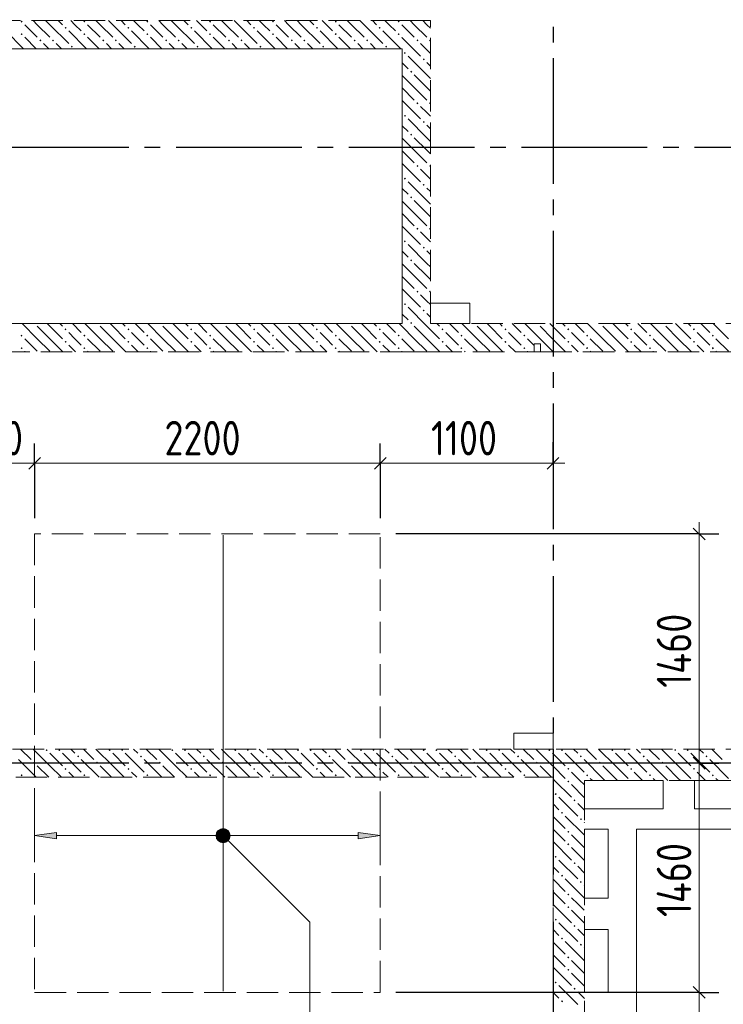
# Model space of a CAD drawing. Header units: millimetres. Extents: x 0 to 43617, y 0 to 59400.
# Tile 36 of 41: x 18429 to 22908, y 40794 to 47065. Entities that reach past the tile are written whole.
import ezdxf

# ---------------------------------------------------------------- set-up
doc = ezdxf.new("R2010")
doc.units = ezdxf.units.MM
doc.linetypes.add('______2', pattern=[270, 200, -70])
doc.linetypes.add('______5', pattern=[1100, 800, -100, 100, -100])
for name, color, linetype, lineweight in [('Standard', 7, 'Continuous', 25), ('ДОП Верх по Х', 7, 'Continuous', 25), ('Оси', 40, '______5', 18), ('Позиционная метка номер позиции', 7, 'Continuous', 13), ('Примечания', 7, 'Continuous', 25)]:
    doc.layers.add(name, color=color, linetype=linetype, lineweight=lineweight)
doc.layers.add('ЖБ Перекрытие верхний уровень', color=7, linetype='Continuous', lineweight=25, true_color=0xe0e0ff)
doc.layers.add('ЖБ Стена верхний уровень', color=7, linetype='Continuous', lineweight=25, true_color=0x006e00)
doc.styles.add('GOST 2.304-81', font='txt')

msp = doc.modelspace()

# ---------------------------------------------------------------- hatches: boundary and pattern name
at = {"layer": 'ДОП Верх по Х', "linetype": 'Continuous', "lineweight": 13, "transparency": 33554687}
for points in [[(19691.7, 41887), (19705.2, 41836), (19705.2, 41900.5)], [(19705.2, 41900.5), (19724, 41830.7), (19724, 41905.7)], [(19705.2, 41900.5), (19705.2, 41836), (19724, 41830.7)], [(19724, 41905.7), (19724, 41830.7), (19742.7, 41836)], [(19724, 41905.7), (19742.7, 41836), (19742.7, 41900.5)], [(19742.7, 41900.5), (19742.7, 41836), (19756.2, 41849.5)], [(19742.7, 41900.5), (19756.2, 41849.5), (19756.2, 41887)], [(19691.7, 41849.5), (19691.7, 41887), (19686.5, 41868.2)], [(19691.7, 41887), (19691.7, 41849.5), (19705.2, 41836)], [(19756.2, 41887), (19756.2, 41849.5), (19761.5, 41868.2)], [(20584, 41848.2), (20724, 41868.2), (20584, 41888.2)]]:
    msp.add_hatch(color=7, dxfattribs=at).paths.add_polyline_path(points)
msp.add_hatch(color=7, dxfattribs=at).paths.add_polyline_path([(18664, 41848.2), (18524, 41868.2), (18664, 41888.2)], flags=16)
at = {"layer": 'ЖБ Стена верхний уровень', "linetype": 'Continuous', "lineweight": 18, "transparency": 33554687}
for points in [[(18434.5, 47053.1), (18440.9, 47059.6), (18447.4, 47053.1), (18440.9, 47046.6)], [(18834.5, 47053.1), (18840.9, 47059.6), (18847.4, 47053.1), (18840.9, 47046.6)], [(19234.5, 47053.1), (19240.9, 47059.6), (19247.4, 47053.1), (19240.9, 47046.6)], [(19634.5, 47053.1), (19640.9, 47059.6), (19647.4, 47053.1), (19640.9, 47046.6)], [(20034.5, 47053.1), (20040.9, 47059.6), (20047.4, 47053.1), (20040.9, 47046.6)], [(20434.5, 47053.1), (20440.9, 47059.6), (20447.4, 47053.1), (20440.9, 47046.6)], [(20834.5, 47053.1), (20840.9, 47059.6), (20847.4, 47053.1), (20840.9, 47046.6)], [(18434.5, 46973.1), (18440.9, 46979.6), (18447.4, 46973.1), (18440.9, 46966.6)], [(18714.5, 47013.1), (18721, 47019.6), (18727.4, 47013.1), (18721, 47006.6)], [(18834.5, 46973.1), (18840.9, 46979.6), (18847.4, 46973.1), (18840.9, 46966.6)], [(19114.5, 47013.1), (19121, 47019.6), (19127.4, 47013.1), (19121, 47006.6)], [(19234.5, 46973.1), (19240.9, 46979.6), (19247.4, 46973.1), (19240.9, 46966.6)], [(19514.5, 47013.1), (19521, 47019.6), (19527.4, 47013.1), (19521, 47006.6)], [(19634.5, 46973.1), (19640.9, 46979.6), (19647.4, 46973.1), (19640.9, 46966.6)], [(19914.5, 47013.1), (19921, 47019.6), (19927.4, 47013.1), (19921, 47006.6)], [(20034.5, 46973.1), (20040.9, 46979.6), (20047.4, 46973.1), (20040.9, 46966.6)], [(20314.5, 47013.1), (20321, 47019.6), (20327.4, 47013.1), (20321, 47006.6)], [(20434.5, 46973.1), (20440.9, 46979.6), (20447.4, 46973.1), (20440.9, 46966.6)], [(20714.5, 47013.1), (20721, 47019.6), (20727.4, 47013.1), (20721, 47006.6)], [(20834.5, 46973.1), (20840.9, 46979.6), (20847.4, 46973.1), (20840.9, 46966.6)], [(18554.4, 46933.1), (18560.9, 46939.6), (18567.4, 46933.1), (18560.9, 46926.6)], [(18634.5, 46933.1), (18640.9, 46939.6), (18647.4, 46933.1), (18640.9, 46926.6)], [(18954.4, 46933.1), (18960.9, 46939.6), (18967.4, 46933.1), (18960.9, 46926.6)], [(19034.5, 46933.1), (19040.9, 46939.6), (19047.4, 46933.1), (19040.9, 46926.6)], [(19354.4, 46933.1), (19360.9, 46939.6), (19367.4, 46933.1), (19360.9, 46926.6)], [(19434.5, 46933.1), (19440.9, 46939.6), (19447.4, 46933.1), (19440.9, 46926.6)], [(19754.4, 46933.1), (19760.9, 46939.6), (19767.4, 46933.1), (19760.9, 46926.6)], [(19834.5, 46933.1), (19840.9, 46939.6), (19847.4, 46933.1), (19840.9, 46926.6)], [(20154.4, 46933.1), (20160.9, 46939.6), (20167.4, 46933.1), (20160.9, 46926.6)], [(20234.5, 46933.1), (20240.9, 46939.6), (20247.4, 46933.1), (20240.9, 46926.6)], [(20554.4, 46933.1), (20560.9, 46939.6), (20567.4, 46933.1), (20560.9, 46926.6)], [(20634.5, 46933.1), (20640.9, 46939.6), (20647.4, 46933.1), (20640.9, 46926.6)], [(20954.4, 46933.1), (20960.9, 46939.6), (20967.4, 46933.1), (20960.9, 46926.6)], [(21034.5, 46933.1), (21040.9, 46939.6), (21044, 46936.6), (21044, 46929.7), (21040.9, 46926.6)], [(18754.4, 46893.1), (18760.9, 46899.6), (18767.4, 46893.1), (18760.9, 46886.6)], [(19154.4, 46893.1), (19160.9, 46899.6), (19167.4, 46893.1), (19160.9, 46886.6)], [(19554.4, 46893.1), (19560.9, 46899.6), (19567.4, 46893.1), (19560.9, 46886.6)], [(19954.4, 46893.1), (19960.9, 46899.6), (19967.4, 46893.1), (19960.9, 46886.6)], [(20354.4, 46893.1), (20360.9, 46899.6), (20367.4, 46893.1), (20360.9, 46886.6)], [(20754.4, 46893.1), (20760.9, 46899.6), (20767.4, 46893.1), (20760.9, 46886.6)], [(20874.5, 46853.1), (20881, 46859.6), (20887.5, 46853.1), (20881, 46846.6)], [(20994.5, 46813.1), (21001, 46819.6), (21007.5, 46813.1), (21001, 46806.6)], [(20914.5, 46733.1), (20921, 46739.6), (20927.4, 46733.1), (20921, 46726.6)], [(20954.4, 46533.1), (20960.9, 46539.6), (20967.4, 46533.1), (20960.9, 46526.6)], [(21034.5, 46533.1), (21040.9, 46539.6), (21044, 46536.6), (21044, 46529.7), (21040.9, 46526.6)], [(20874.5, 46453.1), (20881, 46459.6), (20887.5, 46453.1), (20881, 46446.6)], [(20994.5, 46413.1), (21001, 46419.6), (21007.5, 46413.1), (21001, 46406.6)], [(20914.5, 46333.1), (20921, 46339.6), (20927.4, 46333.1), (20921, 46326.6)], [(20954.4, 46133.1), (20960.9, 46139.6), (20967.4, 46133.1), (20960.9, 46126.6)], [(21034.5, 46133.1), (21040.9, 46139.6), (21044, 46136.6), (21044, 46129.7), (21040.9, 46126.6)], [(20874.5, 46053.1), (20881, 46059.6), (20887.5, 46053.1), (20881, 46046.6)], [(20994.5, 46013.1), (21001, 46019.6), (21007.5, 46013.1), (21001, 46006.6)], [(20914.5, 45933.1), (20921, 45939.6), (20927.4, 45933.1), (20921, 45926.6)], [(20954.4, 45733.1), (20960.9, 45739.6), (20967.4, 45733.1), (20960.9, 45726.6)], [(21034.5, 45733.1), (21040.9, 45739.6), (21044, 45736.6), (21044, 45729.7), (21040.9, 45726.6)], [(20874.5, 45653.1), (20881, 45659.6), (20887.5, 45653.1), (20881, 45646.6)], [(20994.5, 45613.1), (21001, 45619.6), (21007.5, 45613.1), (21001, 45606.6)], [(20914.5, 45533.1), (20921, 45539.6), (20927.4, 45533.1), (20921, 45526.6)], [(20954.4, 45333.1), (20960.9, 45339.6), (20967.4, 45333.1), (20960.9, 45326.6)], [(21034.5, 45333.1), (21040.9, 45339.6), (21044, 45336.6), (21044, 45329.7), (21040.9, 45326.6)], [(20874.5, 45253.1), (20881, 45259.6), (20887.5, 45253.1), (20881, 45246.6)], [(20994.5, 45213.1), (21001, 45219.6), (21007.5, 45213.1), (21001, 45206.6)], [(18524.3, 45130), (18521, 45126.6), (18517.6, 45130)], [(18714.5, 45093.1), (18721, 45099.6), (18727.4, 45093.1), (18721, 45086.6)], [(18924.3, 45130), (18921, 45126.6), (18917.6, 45130)], [(19114.5, 45093.1), (19121, 45099.6), (19127.4, 45093.1), (19121, 45086.6)], [(19324.3, 45130), (19321, 45126.6), (19317.6, 45130)], [(19514.5, 45093.1), (19521, 45099.6), (19527.4, 45093.1), (19521, 45086.6)], [(19724.3, 45130), (19721, 45126.6), (19717.6, 45130)], [(19914.5, 45093.1), (19921, 45099.6), (19927.4, 45093.1), (19921, 45086.6)], [(20124.3, 45130), (20121, 45126.6), (20117.6, 45130)], [(20314.5, 45093.1), (20321, 45099.6), (20327.4, 45093.1), (20321, 45086.6)], [(20524.3, 45130), (20521, 45126.6), (20517.6, 45130)], [(20714.5, 45093.1), (20721, 45099.6), (20727.4, 45093.1), (20721, 45086.6)], [(20914.5, 45133.1), (20921, 45139.6), (20927.4, 45133.1), (20921, 45126.6)], [(21114.5, 45093.1), (21121, 45099.6), (21127.4, 45093.1), (21121, 45086.6)], [(21324.3, 45130), (21321, 45126.6), (21317.6, 45130)], [(21514.5, 45093.1), (21521, 45099.6), (21527.4, 45093.1), (21521, 45086.6)], [(21724.3, 45130), (21721, 45126.6), (21717.6, 45130)], [(21914.5, 45093.1), (21921, 45099.6), (21927.4, 45093.1), (21921, 45086.6)], [(22124.3, 45130), (22121, 45126.6), (22117.6, 45130)], [(22314.5, 45093.1), (22321, 45099.6), (22327.4, 45093.1), (22321, 45086.6)], [(22524.3, 45130), (22521, 45126.6), (22517.6, 45130)], [(22714.5, 45093.1), (22721, 45099.6), (22727.4, 45093.1), (22721, 45086.6)], [(18434.5, 45053.1), (18440.9, 45059.6), (18447.4, 45053.1), (18440.9, 45046.6)], [(18834.5, 45053.1), (18840.9, 45059.6), (18847.4, 45053.1), (18840.9, 45046.6)], [(19234.5, 45053.1), (19240.9, 45059.6), (19247.4, 45053.1), (19240.9, 45046.6)], [(19634.5, 45053.1), (19640.9, 45059.6), (19647.4, 45053.1), (19640.9, 45046.6)], [(20034.5, 45053.1), (20040.9, 45059.6), (20047.4, 45053.1), (20040.9, 45046.6)], [(20434.5, 45053.1), (20440.9, 45059.6), (20447.4, 45053.1), (20440.9, 45046.6)], [(20834.5, 45053.1), (20840.9, 45059.6), (20847.4, 45053.1), (20840.9, 45046.6)], [(21234.5, 45053.1), (21240.9, 45059.6), (21247.4, 45053.1), (21240.9, 45046.6)], [(21634.5, 45053.1), (21640.9, 45059.6), (21647.4, 45053.1), (21640.9, 45046.6)], [(22034.5, 45053.1), (22040.9, 45059.6), (22047.4, 45053.1), (22040.9, 45046.6)], [(22434.5, 45053.1), (22440.9, 45059.6), (22447.4, 45053.1), (22440.9, 45046.6)], [(22834.5, 45053.1), (22840.9, 45059.6), (22847.4, 45053.1), (22840.9, 45046.6)], [(18434.5, 44973.1), (18440.9, 44979.6), (18447.4, 44973.1), (18440.9, 44966.6)], [(18714.5, 45013.1), (18721, 45019.6), (18727.4, 45013.1), (18721, 45006.6)], [(18834.5, 44973.1), (18840.9, 44979.6), (18847.4, 44973.1), (18840.9, 44966.6)], [(19114.5, 45013.1), (19121, 45019.6), (19127.4, 45013.1), (19121, 45006.6)], [(19234.5, 44973.1), (19240.9, 44979.6), (19247.4, 44973.1), (19240.9, 44966.6)], [(19514.5, 45013.1), (19521, 45019.6), (19527.4, 45013.1), (19521, 45006.6)], [(19634.5, 44973.1), (19640.9, 44979.6), (19647.4, 44973.1), (19640.9, 44966.6)], [(19914.5, 45013.1), (19921, 45019.6), (19927.4, 45013.1), (19921, 45006.6)], [(20034.5, 44973.1), (20040.9, 44979.6), (20047.4, 44973.1), (20040.9, 44966.6)], [(20314.5, 45013.1), (20321, 45019.6), (20327.4, 45013.1), (20321, 45006.6)], [(20434.5, 44973.1), (20440.9, 44979.6), (20447.4, 44973.1), (20440.9, 44966.6)], [(20714.5, 45013.1), (20721, 45019.6), (20727.4, 45013.1), (20721, 45006.6)], [(20834.5, 44973.1), (20840.9, 44979.6), (20847.4, 44973.1), (20840.9, 44966.6)], [(21114.5, 45013.1), (21121, 45019.6), (21127.4, 45013.1), (21121, 45006.6)], [(21234.5, 44973.1), (21240.9, 44979.6), (21247.4, 44973.1), (21240.9, 44966.6)], [(21514.5, 45013.1), (21521, 45019.6), (21527.4, 45013.1), (21521, 45006.6)], [(21634.5, 44973.1), (21640.9, 44979.6), (21647.4, 44973.1), (21640.9, 44966.6)], [(21914.5, 45013.1), (21921, 45019.6), (21927.4, 45013.1), (21921, 45006.6)], [(22034.5, 44973.1), (22040.9, 44979.6), (22047.4, 44973.1), (22040.9, 44966.6)], [(22314.5, 45013.1), (22321, 45019.6), (22327.4, 45013.1), (22321, 45006.6)], [(22434.5, 44973.1), (22440.9, 44979.6), (22447.4, 44973.1), (22440.9, 44966.6)], [(22714.5, 45013.1), (22721, 45019.6), (22727.4, 45013.1), (22721, 45006.6)], [(22834.5, 44973.1), (22840.9, 44979.6), (22847.4, 44973.1), (22840.9, 44966.6)], [(18594.5, 42413.1), (18601, 42419.6), (18607.5, 42413.1), (18601, 42406.6)], [(18674.5, 42413.1), (18681, 42419.6), (18687.5, 42413.1), (18681, 42406.6)], [(18994.5, 42413.1), (19001, 42419.6), (19007.5, 42413.1), (19001, 42406.6)], [(19074.5, 42413.1), (19081, 42419.6), (19087.5, 42413.1), (19081, 42406.6)], [(19394.5, 42413.1), (19401, 42419.6), (19407.5, 42413.1), (19401, 42406.6)], [(19474.5, 42413.1), (19481, 42419.6), (19487.5, 42413.1), (19481, 42406.6)], [(19794.5, 42413.1), (19801, 42419.6), (19807.5, 42413.1), (19801, 42406.6)], [(19874.5, 42413.1), (19881, 42419.6), (19887.5, 42413.1), (19881, 42406.6)], [(20194.5, 42413.1), (20201, 42419.6), (20207.5, 42413.1), (20201, 42406.6)], [(20274.5, 42413.1), (20281, 42419.6), (20287.5, 42413.1), (20281, 42406.6)], [(20594.5, 42413.1), (20601, 42419.6), (20607.5, 42413.1), (20601, 42406.6)], [(20674.5, 42413.1), (20681, 42419.6), (20687.5, 42413.1), (20681, 42406.6)], [(20994.5, 42413.1), (21001, 42419.6), (21007.5, 42413.1), (21001, 42406.6)], [(21074.5, 42413.1), (21081, 42419.6), (21087.5, 42413.1), (21081, 42406.6)], [(21394.5, 42413.1), (21401, 42419.6), (21407.5, 42413.1), (21401, 42406.6)], [(21474.5, 42413.1), (21481, 42419.6), (21487.5, 42413.1), (21481, 42406.6)], [(21794.5, 42413.1), (21801, 42419.6), (21807.5, 42413.1), (21801, 42406.6)], [(21874.5, 42413.1), (21881, 42419.6), (21887.5, 42413.1), (21881, 42406.6)], [(22194.5, 42413.1), (22201, 42419.6), (22207.5, 42413.1), (22201, 42406.6)], [(22274.5, 42413.1), (22281, 42419.6), (22287.5, 42413.1), (22281, 42406.6)], [(22594.5, 42413.1), (22601, 42419.6), (22607.5, 42413.1), (22601, 42406.6)], [(22674.5, 42413.1), (22681, 42419.6), (22687.5, 42413.1), (22681, 42406.6)], [(18514.5, 42333.1), (18521, 42339.6), (18527.5, 42333.1), (18521, 42326.6)], [(18794.5, 42373.1), (18801, 42379.6), (18807.5, 42373.1), (18801, 42366.6)], [(18914.5, 42333.1), (18921, 42339.6), (18927.4, 42333.1), (18921, 42326.6)], [(19194.5, 42373.1), (19201, 42379.6), (19207.5, 42373.1), (19201, 42366.6)], [(19314.5, 42333.1), (19321, 42339.6), (19327.4, 42333.1), (19321, 42326.6)], [(19594.5, 42373.1), (19601, 42379.6), (19607.5, 42373.1), (19601, 42366.6)], [(19714.5, 42333.1), (19721, 42339.6), (19727.4, 42333.1), (19721, 42326.6)], [(19994.5, 42373.1), (20001, 42379.6), (20007.5, 42373.1), (20001, 42366.6)], [(20114.5, 42333.1), (20121, 42339.6), (20127.4, 42333.1), (20121, 42326.6)], [(20394.5, 42373.1), (20401, 42379.6), (20407.5, 42373.1), (20401, 42366.6)], [(20514.5, 42333.1), (20521, 42339.6), (20527.4, 42333.1), (20521, 42326.6)], [(20794.5, 42373.1), (20801, 42379.6), (20807.5, 42373.1), (20801, 42366.6)], [(20914.5, 42333.1), (20921, 42339.6), (20927.4, 42333.1), (20921, 42326.6)], [(21194.5, 42373.1), (21201, 42379.6), (21207.5, 42373.1), (21201, 42366.6)], [(21314.5, 42333.1), (21321, 42339.6), (21327.4, 42333.1), (21321, 42326.6)], [(21594.5, 42373.1), (21601, 42379.6), (21607.5, 42373.1), (21601, 42366.6)], [(21714.5, 42333.1), (21721, 42339.6), (21727.4, 42333.1), (21721, 42326.6)], [(21994.5, 42373.1), (22001, 42379.6), (22007.5, 42373.1), (22001, 42366.6)], [(22114.5, 42333.1), (22121, 42339.6), (22127.4, 42333.1), (22121, 42326.6)], [(22394.5, 42373.1), (22401, 42379.6), (22407.5, 42373.1), (22401, 42366.6)], [(22514.5, 42333.1), (22521, 42339.6), (22527.4, 42333.1), (22521, 42326.6)], [(22794.5, 42373.1), (22801, 42379.6), (22807.5, 42373.1), (22801, 42366.6)], [(18714.5, 42293.1), (18721, 42299.6), (18727.4, 42293.1), (18721, 42286.6)], [(19114.5, 42293.1), (19121, 42299.6), (19127.4, 42293.1), (19121, 42286.6)], [(19514.5, 42293.1), (19521, 42299.6), (19527.4, 42293.1), (19521, 42286.6)], [(19914.5, 42293.1), (19921, 42299.6), (19927.4, 42293.1), (19921, 42286.6)], [(20314.5, 42293.1), (20321, 42299.6), (20327.4, 42293.1), (20321, 42286.6)], [(20714.5, 42293.1), (20721, 42299.6), (20727.4, 42293.1), (20721, 42286.6)], [(21114.5, 42293.1), (21121, 42299.6), (21127.4, 42293.1), (21121, 42286.6)], [(21514.5, 42293.1), (21521, 42299.6), (21527.4, 42293.1), (21521, 42286.6)], [(21914.5, 42293.1), (21921, 42299.6), (21927.4, 42293.1), (21921, 42286.6)], [(22314.5, 42293.1), (22321, 42299.6), (22327.4, 42293.1), (22321, 42286.6)], [(22714.5, 42293.1), (22721, 42299.6), (22727.4, 42293.1), (22721, 42286.6)], [(18434.5, 42253.1), (18440.9, 42259.6), (18447.4, 42253.1), (18440.9, 42246.6)], [(18834.5, 42253.1), (18840.9, 42259.6), (18847.4, 42253.1), (18840.9, 42246.6)], [(19234.5, 42253.1), (19240.9, 42259.6), (19247.4, 42253.1), (19240.9, 42246.6)], [(19634.5, 42253.1), (19640.9, 42259.6), (19647.4, 42253.1), (19640.9, 42246.6)], [(20034.5, 42253.1), (20040.9, 42259.6), (20047.4, 42253.1), (20040.9, 42246.6)], [(20434.5, 42253.1), (20440.9, 42259.6), (20447.4, 42253.1), (20440.9, 42246.6)], [(20834.5, 42253.1), (20840.9, 42259.6), (20847.4, 42253.1), (20840.9, 42246.6)], [(21234.5, 42253.1), (21240.9, 42259.6), (21247.4, 42253.1), (21240.9, 42246.6)], [(21634.5, 42253.1), (21640.9, 42259.6), (21647.4, 42253.1), (21640.9, 42246.6)], [(21914.5, 42213.1), (21921, 42219.6), (21927.4, 42213.1), (21921, 42206.6)], [(22034.5, 42253.1), (22040.9, 42259.6), (22047.4, 42253.1), (22040.9, 42246.6)], [(22434.5, 42253.1), (22440.9, 42259.6), (22447.4, 42253.1), (22440.9, 42246.6)], [(22834.5, 42253.1), (22840.9, 42259.6), (22847.4, 42253.1), (22840.9, 42246.6)], [(21834.5, 42133.1), (21840.9, 42139.6), (21847.4, 42133.1), (21840.9, 42126.6)], [(21954.4, 42093.1), (21960.9, 42099.6), (21967.4, 42093.1), (21960.9, 42086.6)], [(21874.5, 42013.1), (21881, 42019.6), (21887.5, 42013.1), (21881, 42006.6)], [(21994.5, 41973.1), (22001, 41979.6), (22007.5, 41973.1), (22001, 41966.6)], [(21914.5, 41893.1), (21921, 41899.6), (21927.4, 41893.1), (21921, 41886.6)], [(21914.5, 41813.1), (21921, 41819.6), (21927.4, 41813.1), (21921, 41806.6)], [(21834.5, 41733.1), (21840.9, 41739.6), (21847.4, 41733.1), (21840.9, 41726.6)], [(21954.4, 41693.1), (21960.9, 41699.6), (21967.4, 41693.1), (21960.9, 41686.6)], [(21874.5, 41613.1), (21881, 41619.6), (21887.5, 41613.1), (21881, 41606.6)], [(21994.5, 41573.1), (22001, 41579.6), (22007.5, 41573.1), (22001, 41566.6)], [(21914.5, 41493.1), (21921, 41499.6), (21927.4, 41493.1), (21921, 41486.6)], [(21914.5, 41413.1), (21921, 41419.6), (21927.4, 41413.1), (21921, 41406.6)], [(21834.5, 41333.1), (21840.9, 41339.6), (21847.4, 41333.1), (21840.9, 41326.6)], [(21954.4, 41293.1), (21960.9, 41299.6), (21967.4, 41293.1), (21960.9, 41286.6)], [(21874.5, 41213.1), (21881, 41219.6), (21887.5, 41213.1), (21881, 41206.6)], [(21994.5, 41173.1), (22001, 41179.6), (22007.5, 41173.1), (22001, 41166.6)], [(21914.5, 41093.1), (21921, 41099.6), (21927.4, 41093.1), (21921, 41086.6)], [(21914.5, 41013.1), (21921, 41019.6), (21927.4, 41013.1), (21921, 41006.6)], [(21834.5, 40933.1), (21840.9, 40939.6), (21847.4, 40933.1), (21840.9, 40926.6)], [(21954.4, 40893.1), (21960.9, 40899.6), (21967.4, 40893.1), (21960.9, 40886.6)], [(21874.5, 40813.1), (21881, 40819.6), (21887.5, 40813.1), (21881, 40806.6)]]:
    msp.add_hatch(color=7, dxfattribs=at).paths.add_polyline_path(points, flags=16)
at = {"layer": 'Позиционная метка номер позиции', "linetype": 'Continuous', "lineweight": 13, "transparency": 33554687}
for points in [[(19680.7, 41879.7), (19712.5, 41911.5), (19692.2, 41900)], [(19712.5, 41911.5), (19680.7, 41879.7), (19680.7, 41856.8)], [(19712.5, 41911.5), (19680.7, 41856.8), (19735.4, 41911.5)], [(19735.4, 41911.5), (19680.7, 41856.8), (19692.2, 41836.4)], [(19735.4, 41911.5), (19692.2, 41836.4), (19755.8, 41900)], [(19755.8, 41900), (19692.2, 41836.4), (19712.5, 41824.9)], [(19755.8, 41900), (19712.5, 41824.9), (19767.3, 41879.7)], [(19767.3, 41879.7), (19712.5, 41824.9), (19735.4, 41824.9)], [(19767.3, 41879.7), (19735.4, 41824.9), (19767.3, 41856.8)], [(19767.3, 41856.8), (19735.4, 41824.9), (19755.8, 41836.4)]]:
    msp.add_hatch(color=7, dxfattribs=at).paths.add_polyline_path(points)

# ---------------------------------------------------------------- linework, layer by layer
at = {"layer": 'Standard', "color": 251, "linetype": 'Continuous', "lineweight": -3, "true_color": 0x656565, "transparency": 33554687}
for p, q in [((18524, 44240), (18524, 44365)), ((20724, 44240), (20724, 44365)), ((21824, 44240), (21824, 44374.5)), ((21824, 44240), (21824, 44365)), ((18524, 44240), (18524, 44115)), ((18524, 44240), (18524, 43890)), ((20724, 44240), (20724, 44115)), ((20724, 44240), (20724, 43890)), ((21824, 44240), (21824, 44115)), ((22754, 43790), (20824, 43790)), ((22754, 43790), (22629, 43790)), ((22754, 43790), (22879, 43790)), ((22754, 42330), (22629, 42330)), ((22754, 42330), (22879, 42330)), ((22754, 40870), (22629, 40870)), ((22754, 40870), (22879, 40870))]:
    msp.add_line(p, q, dxfattribs=at)
at = {"layer": 'Standard', "color": 7, "linetype": 'Continuous', "lineweight": 25, "transparency": 33554687}
for p, q in [((18561.5, 44277.5), (18486.5, 44202.5)), ((20761.5, 44277.5), (20686.5, 44202.5)), ((21861.5, 44277.5), (21786.5, 44202.5)), ((22791.5, 43752.5), (22716.5, 43827.5)), ((22791.5, 42292.5), (22716.5, 42367.5)), ((22791.5, 40832.5), (22716.5, 40907.5))]:
    msp.add_line(p, q, dxfattribs=at)
at = {"layer": 'Standard', "color": 7, "linetype": 'Continuous', "lineweight": 13, "transparency": 33554687}
for p, q in [((18524, 44240), (18024, 44240)), ((20724, 44240), (18524, 44240)), ((21824, 44240), (20724, 44240)), ((21824, 44240), (21899, 44240)), ((22754, 43790), (22754, 43865)), ((22754, 42330), (22754, 43790)), ((22754, 40870), (22754, 42330)), ((22754, 37020), (22754, 40870))]:
    msp.add_line(p, q, dxfattribs=at)
at = {"layer": 'Standard', "color": 251, "linetype": 'Continuous', "lineweight": -3, "true_color": 0x656565, "transparency": 33554687}
for points in [[(22754, 42330), (22737, 42330), (22737, 42330), (20751.3, 42330)], [(22754, 40870), (22737, 40870), (22737, 40870), (22737, 40870), (22737, 40870), (20824, 40870)]]:
    msp.add_lwpolyline(points, dxfattribs=at)
at = {"layer": 'ДОП Верх по Х', "color": 7, "linetype": 'Continuous', "lineweight": 18, "transparency": 33554687}
msp.add_line((19724, 43783), (19724, 40877), dxfattribs=at)
at = {"layer": 'ДОП Верх по Х', "color": 251, "linetype": 'Continuous', "lineweight": 13, "true_color": 0x494949, "transparency": 33554687}
for p, q in [((18524, 41868.2), (18524, 41968.2)), ((20724, 41868.2), (20724, 41968.2)), ((19724, 41905.7), (19724, 41905.7)), ((18524, 41868.2), (18664, 41888.2)), ((18664, 41848.2), (18524, 41868.2)), ((18524, 41868.2), (18524, 41768.2)), ((18524, 41868.2), (18524, 41868.2)), ((18664, 41888.2), (18664, 41848.2)), ((18664, 41868.2), (19694, 41868.2)), ((19724, 41830.7), (19724, 41830.7)), ((19754, 41868.2), (20584, 41868.2)), ((20724, 41868.2), (20584, 41888.2)), ((20584, 41888.2), (20584, 41848.2)), ((20584, 41848.2), (20724, 41868.2)), ((20724, 41868.2), (20724, 41768.2)), ((20724, 41868.2), (20724, 41868.2))]:
    msp.add_line(p, q, dxfattribs=at)
msp.add_circle((19724, 41868.2), 37.5, dxfattribs=at)
at = {"layer": 'ЖБ Перекрытие верхний уровень', "color": 7, "linetype": 'Continuous', "lineweight": 18, "transparency": 33554687}
for p, q in [((20864, 46880), (16424, 46880)), ((20864, 45130), (20864, 46880)), ((21294, 45260), (21044, 45260)), ((21044, 45260), (21044, 45130)), ((21294, 45130), (21294, 45260)), ((16424, 45130), (20864, 45130)), ((21044, 45130), (21294, 45130)), ((21744, 45000), (21704, 45000)), ((21704, 45000), (21704, 44950)), ((21744, 44950), (21744, 45000)), ((21704, 44950), (21744, 44950)), ((21824, 42520), (21574, 42520)), ((21574, 42520), (21574, 42420)), ((21824, 42420), (21824, 42520)), ((21574, 42420), (21824, 42420)), ((22024, 42040), (22024, 42220)), ((22024, 42220), (22524, 42220)), ((22524, 42220), (22524, 42040)), ((22724, 42040), (22724, 42220)), ((22724, 42220), (23224, 42220)), ((22524, 42040), (22024, 42040)), ((23224, 42040), (22724, 42040)), ((22024, 41470), (22024, 41910)), ((22024, 41910), (22174, 41910)), ((22174, 41910), (22174, 41470)), ((22354, 32653), (22354, 41910)), ((22354, 41910), (26324, 41910)), ((22174, 41470), (22024, 41470)), ((22024, 40870), (22024, 41270)), ((22024, 41270), (22174, 41270)), ((22174, 41270), (22174, 40870)), ((22174, 40870), (22024, 40870))]:
    msp.add_line(p, q, dxfattribs=at)
at = {"layer": 'ЖБ Стена верхний уровень', "color": 251, "linetype": '______2', "lineweight": 13, "true_color": 0x656565, "transparency": 33554687}
for p, q in [((20864, 47060), (18204, 47060)), ((21044, 47060), (20864, 47060)), ((21044, 45130), (21044, 47060)), ((18204, 46880), (20864, 46880)), ((20864, 46880), (20864, 45130)), ((20864, 45130), (18204, 45130)), ((23664, 45130), (21044, 45130)), ((21744, 45000), (21704, 45000)), ((21704, 45000), (21704, 44950)), ((21744, 44950), (21744, 45000)), ((18024, 44950), (20864, 44950)), ((20864, 44950), (21044, 44950)), ((21044, 44950), (21704, 44950)), ((21744, 44950), (23664, 44950)), ((21824, 42420), (16924, 42420)), ((23664, 42420), (21824, 42420)), ((16244, 42240), (21824, 42240)), ((21824, 42240), (21824, 42220)), ((21824, 42220), (21824, 35830)), ((22024, 42220), (23664, 42220)), ((22024, 32516.4), (22024, 42220))]:
    msp.add_line(p, q, dxfattribs=at)
at = {"layer": 'ЖБ Стена верхний уровень', "color": 9, "linetype": 'Continuous', "lineweight": 18, "true_color": 0xc7c7c7, "transparency": 33554687}
for p, q in [((18460.9, 47033.1), (18540.9, 46953.1)), ((18540.9, 47033.1), (18514.1, 47060)), ((18540.9, 47033.1), (18621, 46953.1)), ((18594.1, 47060), (18621, 47033.1)), ((18621, 47033.1), (18740.9, 46913.1)), ((18674.1, 47060), (18701, 47033.1)), ((18781, 47033.1), (18754.1, 47060)), ((18821, 46993.1), (18781, 47033.1)), ((18860.9, 47033.1), (18940.9, 46953.1)), ((18940.9, 47033.1), (18914.1, 47060)), ((18940.9, 47033.1), (19021, 46953.1)), ((18994.1, 47060), (19021, 47033.1)), ((19021, 47033.1), (19140.9, 46913.1)), ((19074.1, 47060), (19101, 47033.1)), ((19181, 47033.1), (19154.1, 47060)), ((19221, 46993.1), (19181, 47033.1)), ((19260.9, 47033.1), (19340.9, 46953.1)), ((19340.9, 47033.1), (19314.1, 47060)), ((19340.9, 47033.1), (19421, 46953.1)), ((19394.1, 47060), (19421, 47033.1)), ((19421, 47033.1), (19540.9, 46913.1)), ((19474.1, 47060), (19501, 47033.1)), ((19581, 47033.1), (19554.1, 47060)), ((19621, 46993.1), (19581, 47033.1)), ((19660.9, 47033.1), (19740.9, 46953.1)), ((19740.9, 47033.1), (19714.1, 47060)), ((19740.9, 47033.1), (19821, 46953.1)), ((19794.1, 47060), (19821, 47033.1)), ((19821, 47033.1), (19940.9, 46913.1)), ((19874.1, 47060), (19901, 47033.1)), ((19981, 47033.1), (19954.1, 47060)), ((20021, 46993.1), (19981, 47033.1)), ((20060.9, 47033.1), (20140.9, 46953.1)), ((20140.9, 47033.1), (20114.1, 47060)), ((20140.9, 47033.1), (20221, 46953.1)), ((20194.1, 47060), (20221, 47033.1)), ((20221, 47033.1), (20340.9, 46913.1)), ((20274.1, 47060), (20301, 47033.1)), ((20381, 47033.1), (20354.1, 47060)), ((20421, 46993.1), (20381, 47033.1)), ((20460.9, 47033.1), (20540.9, 46953.1)), ((20540.9, 47033.1), (20514.1, 47060)), ((20540.9, 47033.1), (20621, 46953.1)), ((20594.1, 47060), (20621, 47033.1)), ((20621, 47033.1), (20740.9, 46913.1)), ((20674.1, 47060), (20701, 47033.1)), ((20781, 47033.1), (20754.1, 47060)), ((20821, 46993.1), (20781, 47033.1)), ((20860.9, 47033.1), (20864, 47030.1)), ((20940.9, 47033.1), (20914.1, 47060)), ((20940.9, 47033.1), (21021, 46953.1)), ((20994.1, 47060), (21021, 47033.1)), ((21021, 47033.1), (21044, 47010.1)), ((18340.9, 46993.1), (18454.1, 46880)), ((18740.9, 46993.1), (18854.1, 46880)), ((19140.9, 46993.1), (19254.1, 46880)), ((19540.9, 46993.1), (19654.1, 46880)), ((19940.9, 46993.1), (20054.1, 46880)), ((20340.9, 46993.1), (20454.1, 46880)), ((20740.9, 46993.1), (20854.1, 46880)), ((20864, 47030.1), (20940.9, 46953.1)), ((18460.9, 46953.1), (18534.1, 46880)), ((18614.1, 46880), (18581, 46913.1)), ((18660.9, 46913.1), (18694.1, 46880)), ((18860.9, 46953.1), (18934.1, 46880)), ((19014.1, 46880), (18981, 46913.1)), ((19060.9, 46913.1), (19094.1, 46880)), ((19260.9, 46953.1), (19334.1, 46880)), ((19414.1, 46880), (19381, 46913.1)), ((19460.9, 46913.1), (19494.1, 46880)), ((19660.9, 46953.1), (19734.1, 46880)), ((19814.1, 46880), (19781, 46913.1)), ((19860.9, 46913.1), (19894.1, 46880)), ((20060.9, 46953.1), (20134.1, 46880)), ((20214.1, 46880), (20181, 46913.1)), ((20260.9, 46913.1), (20294.1, 46880)), ((20460.9, 46953.1), (20534.1, 46880)), ((20614.1, 46880), (20581, 46913.1)), ((20660.9, 46913.1), (20694.1, 46880)), ((20860.9, 46953.1), (20864, 46950.1)), ((20864, 46950.1), (20981, 46833.1)), ((21021, 46873.1), (20981, 46913.1)), ((21044, 46850.1), (21021, 46873.1)), ((20864, 46790.1), (20901, 46753.1)), ((21021, 46713.1), (20901, 46833.1)), ((21021, 46793.1), (21044, 46770.1)), ((20940.9, 46633.1), (20864, 46710.1)), ((20940.9, 46713.1), (21021, 46633.1)), ((21021, 46713.1), (21044, 46690.1)), ((20864, 46630.1), (20940.9, 46553.1)), ((20940.9, 46633.1), (21021, 46553.1)), ((21021, 46633.1), (21044, 46610.1)), ((20864, 46550.1), (20981, 46433.1)), ((21021, 46473.1), (20981, 46513.1)), ((21044, 46450.1), (21021, 46473.1)), ((21021, 46313.1), (20901, 46433.1)), ((20864, 46390.1), (20901, 46353.1)), ((21021, 46393.1), (21044, 46370.1)), ((20940.9, 46233.1), (20864, 46310.1)), ((20940.9, 46313.1), (21021, 46233.1)), ((21021, 46313.1), (21044, 46290.1)), ((20864, 46230.1), (20940.9, 46153.1)), ((20940.9, 46233.1), (21021, 46153.1)), ((21021, 46233.1), (21044, 46210.1)), ((20864, 46150.1), (20981, 46033.1)), ((21021, 46073.1), (20981, 46113.1)), ((21021, 45913.1), (20901, 46033.1)), ((21044, 46050.1), (21021, 46073.1)), ((20864, 45990.1), (20901, 45953.1)), ((21021, 45993.1), (21044, 45970.1)), ((20940.9, 45833.1), (20864, 45910.1)), ((20940.9, 45913.1), (21021, 45833.1)), ((21021, 45913.1), (21044, 45890.1)), ((20864, 45830.1), (20940.9, 45753.1)), ((20940.9, 45833.1), (21021, 45753.1)), ((21021, 45833.1), (21044, 45810.1)), ((20864, 45750.1), (20981, 45633.1)), ((21021, 45673.1), (20981, 45713.1)), ((21044, 45650.1), (21021, 45673.1)), ((20864, 45590.1), (20901, 45553.1)), ((21021, 45513.1), (20901, 45633.1)), ((21021, 45593.1), (21044, 45570.1)), ((20940.9, 45433.1), (20864, 45510.1)), ((20940.9, 45513.1), (21021, 45433.1)), ((21021, 45513.1), (21044, 45490.1)), ((20864, 45430.1), (20940.9, 45353.1)), ((20940.9, 45433.1), (21021, 45353.1)), ((21021, 45433.1), (21044, 45410.1)), ((20864, 45350.1), (20981, 45233.1)), ((21021, 45273.1), (20981, 45313.1)), ((21021, 45113.1), (20901, 45233.1)), ((21044, 45250.1), (21021, 45273.1)), ((20864, 45190.1), (20901, 45153.1)), ((21021, 45193.1), (21044, 45170.1)), ((18540.9, 45033.1), (18444.1, 45130)), ((18540.9, 45113.1), (18621, 45033.1)), ((18621, 45113.1), (18604.1, 45130)), ((18621, 45113.1), (18701, 45033.1)), ((18684.1, 45130), (18701, 45113.1)), ((18764.1, 45130), (18821, 45073.1)), ((18940.9, 45033.1), (18844.1, 45130)), ((18940.9, 45113.1), (19021, 45033.1)), ((19021, 45113.1), (19004.1, 45130)), ((19021, 45113.1), (19101, 45033.1)), ((19084.1, 45130), (19101, 45113.1)), ((19164.1, 45130), (19221, 45073.1)), ((19340.9, 45033.1), (19244.1, 45130)), ((19340.9, 45113.1), (19421, 45033.1)), ((19421, 45113.1), (19404.1, 45130)), ((19421, 45113.1), (19501, 45033.1)), ((19484.1, 45130), (19501, 45113.1)), ((19564.1, 45130), (19621, 45073.1)), ((19740.9, 45033.1), (19644.1, 45130)), ((19740.9, 45113.1), (19821, 45033.1)), ((19821, 45113.1), (19804.1, 45130)), ((19821, 45113.1), (19901, 45033.1)), ((19884.1, 45130), (19901, 45113.1)), ((19964.1, 45130), (20021, 45073.1)), ((20140.9, 45033.1), (20044.1, 45130)), ((20140.9, 45113.1), (20221, 45033.1)), ((20221, 45113.1), (20204.1, 45130)), ((20221, 45113.1), (20301, 45033.1)), ((20284.1, 45130), (20301, 45113.1)), ((20364.1, 45130), (20421, 45073.1)), ((20540.9, 45033.1), (20444.1, 45130)), ((20540.9, 45113.1), (20621, 45033.1)), ((20621, 45113.1), (20604.1, 45130)), ((20621, 45113.1), (20701, 45033.1)), ((20684.1, 45130), (20701, 45113.1)), ((20764.1, 45130), (20821, 45073.1)), ((20864, 45110.1), (20844.1, 45130)), ((20940.9, 45033.1), (20864, 45110.1)), ((20940.9, 45113.1), (21021, 45033.1)), ((21021, 45113.1), (21044, 45090.1)), ((21044, 45090.1), (21101, 45033.1)), ((21084.1, 45130), (21101, 45113.1)), ((21164.1, 45130), (21221, 45073.1)), ((21340.9, 45033.1), (21244.1, 45130)), ((21340.9, 45113.1), (21421, 45033.1)), ((21421, 45113.1), (21404.1, 45130)), ((21421, 45113.1), (21501, 45033.1)), ((21484.1, 45130), (21501, 45113.1)), ((21564.1, 45130), (21621, 45073.1)), ((21740.9, 45033.1), (21644.1, 45130)), ((21740.9, 45113.1), (21821, 45033.1)), ((21821, 45113.1), (21804.1, 45130)), ((21821, 45113.1), (21901, 45033.1)), ((21884.1, 45130), (21901, 45113.1)), ((21964.1, 45130), (22021, 45073.1)), ((22140.9, 45033.1), (22044.1, 45130)), ((22140.9, 45113.1), (22221, 45033.1)), ((22221, 45113.1), (22204.1, 45130)), ((22221, 45113.1), (22301, 45033.1)), ((22284.1, 45130), (22301, 45113.1)), ((22364.1, 45130), (22421, 45073.1)), ((22540.9, 45033.1), (22444.1, 45130)), ((22540.9, 45113.1), (22621, 45033.1)), ((22621, 45113.1), (22604.1, 45130)), ((22621, 45113.1), (22701, 45033.1)), ((22684.1, 45130), (22701, 45113.1)), ((22764.1, 45130), (22821, 45073.1)), ((22940.9, 45033.1), (22844.1, 45130)), ((18460.9, 45033.1), (18540.9, 44953.1)), ((18540.9, 45033.1), (18621, 44953.1)), ((18621, 45033.1), (18704.1, 44950)), ((18781, 45033.1), (18740.9, 45073.1)), ((18821, 44993.1), (18781, 45033.1)), ((18860.9, 45033.1), (18940.9, 44953.1)), ((18940.9, 45033.1), (19021, 44953.1)), ((19021, 45033.1), (19104.1, 44950)), ((19181, 45033.1), (19140.9, 45073.1)), ((19221, 44993.1), (19181, 45033.1)), ((19260.9, 45033.1), (19340.9, 44953.1)), ((19340.9, 45033.1), (19421, 44953.1)), ((19421, 45033.1), (19504.1, 44950)), ((19581, 45033.1), (19540.9, 45073.1)), ((19621, 44993.1), (19581, 45033.1)), ((19660.9, 45033.1), (19740.9, 44953.1)), ((19740.9, 45033.1), (19821, 44953.1)), ((19821, 45033.1), (19904.1, 44950)), ((19981, 45033.1), (19940.9, 45073.1)), ((20021, 44993.1), (19981, 45033.1)), ((20060.9, 45033.1), (20140.9, 44953.1)), ((20140.9, 45033.1), (20221, 44953.1)), ((20221, 45033.1), (20304.1, 44950)), ((20381, 45033.1), (20340.9, 45073.1)), ((20421, 44993.1), (20381, 45033.1)), ((20460.9, 45033.1), (20540.9, 44953.1)), ((20540.9, 45033.1), (20621, 44953.1)), ((20621, 45033.1), (20704.1, 44950)), ((20781, 45033.1), (20740.9, 45073.1)), ((20821, 44993.1), (20781, 45033.1)), ((20860.9, 45033.1), (20864, 45030.1)), ((20864, 45030.1), (20940.9, 44953.1)), ((20940.9, 45033.1), (21021, 44953.1)), ((21021, 45033.1), (21044, 45010.1)), ((21181, 45033.1), (21140.9, 45073.1)), ((21221, 44993.1), (21181, 45033.1)), ((21260.9, 45033.1), (21340.9, 44953.1)), ((21340.9, 45033.1), (21421, 44953.1)), ((21421, 45033.1), (21504.1, 44950)), ((21581, 45033.1), (21540.9, 45073.1)), ((21621, 44993.1), (21581, 45033.1)), ((21660.9, 45033.1), (21704, 44990.1)), ((21740.9, 45033.1), (21821, 44953.1)), ((21821, 45033.1), (21904.1, 44950)), ((21981, 45033.1), (21940.9, 45073.1)), ((22021, 44993.1), (21981, 45033.1)), ((22060.9, 45033.1), (22140.9, 44953.1)), ((22140.9, 45033.1), (22221, 44953.1)), ((22221, 45033.1), (22304.1, 44950)), ((22381, 45033.1), (22340.9, 45073.1)), ((22421, 44993.1), (22381, 45033.1)), ((22460.9, 45033.1), (22540.9, 44953.1)), ((22540.9, 45033.1), (22621, 44953.1)), ((22621, 45033.1), (22704.1, 44950)), ((22781, 45033.1), (22740.9, 45073.1)), ((22821, 44993.1), (22781, 45033.1)), ((22860.9, 45033.1), (22940.9, 44953.1)), ((18740.9, 44993.1), (18784.1, 44950)), ((19140.9, 44993.1), (19184.1, 44950)), ((19540.9, 44993.1), (19584.1, 44950)), ((19940.9, 44993.1), (19984.1, 44950)), ((20340.9, 44993.1), (20384.1, 44950)), ((20740.9, 44993.1), (20784.1, 44950)), ((21044, 45010.1), (21104.1, 44950)), ((21140.9, 44993.1), (21184.1, 44950)), ((21540.9, 44993.1), (21584.1, 44950)), ((21940.9, 44993.1), (21984.1, 44950)), ((22340.9, 44993.1), (22384.1, 44950)), ((22740.9, 44993.1), (22784.1, 44950)), ((18460.9, 44953.1), (18464.1, 44950)), ((18860.9, 44953.1), (18864.1, 44950)), ((19260.9, 44953.1), (19264.1, 44950)), ((19660.9, 44953.1), (19664.1, 44950)), ((20060.9, 44953.1), (20064.1, 44950)), ((20460.9, 44953.1), (20464.1, 44950)), ((20860.9, 44953.1), (20864, 44950.1)), ((20864, 44950.1), (20864.1, 44950)), ((21260.9, 44953.1), (21264.1, 44950)), ((21660.9, 44953.1), (21664.1, 44950)), ((22060.9, 44953.1), (22064.1, 44950)), ((22460.9, 44953.1), (22464.1, 44950)), ((22860.9, 44953.1), (22864.1, 44950)), ((18434.1, 42420), (18501, 42353.1)), ((18621, 42313.1), (18514.1, 42420)), ((18621, 42393.1), (18701, 42313.1)), ((18701, 42393.1), (18821, 42273.1)), ((18754.1, 42420), (18781, 42393.1)), ((18834.1, 42420), (18901, 42353.1)), ((19021, 42313.1), (18914.1, 42420)), ((19021, 42393.1), (19101, 42313.1)), ((19101, 42393.1), (19221, 42273.1)), ((19154.1, 42420), (19181, 42393.1)), ((19234.1, 42420), (19301, 42353.1)), ((19421, 42313.1), (19314.1, 42420)), ((19421, 42393.1), (19501, 42313.1)), ((19501, 42393.1), (19621, 42273.1)), ((19554.1, 42420), (19581, 42393.1)), ((19634.1, 42420), (19701, 42353.1)), ((19821, 42313.1), (19714.1, 42420)), ((19821, 42393.1), (19901, 42313.1)), ((19901, 42393.1), (20021, 42273.1)), ((19954.1, 42420), (19981, 42393.1)), ((20034.1, 42420), (20101, 42353.1)), ((20221, 42313.1), (20114.1, 42420)), ((20221, 42393.1), (20301, 42313.1)), ((20301, 42393.1), (20421, 42273.1)), ((20354.1, 42420), (20381, 42393.1)), ((20434.1, 42420), (20501, 42353.1)), ((20621, 42313.1), (20514.1, 42420)), ((20621, 42393.1), (20701, 42313.1)), ((20701, 42393.1), (20821, 42273.1)), ((20754.1, 42420), (20781, 42393.1)), ((20834.1, 42420), (20901, 42353.1)), ((21021, 42313.1), (20914.1, 42420)), ((21021, 42393.1), (21101, 42313.1)), ((21101, 42393.1), (21221, 42273.1)), ((21154.1, 42420), (21181, 42393.1)), ((21234.1, 42420), (21301, 42353.1)), ((21421, 42313.1), (21314.1, 42420)), ((21421, 42393.1), (21501, 42313.1)), ((21501, 42393.1), (21621, 42273.1)), ((21554.1, 42420), (21581, 42393.1)), ((21634.1, 42420), (21701, 42353.1)), ((21821, 42313.1), (21714.1, 42420)), ((21821, 42393.1), (21824, 42390.1)), ((21901, 42393.1), (22021, 42273.1)), ((21954.1, 42420), (21981, 42393.1)), ((22034.1, 42420), (22101, 42353.1)), ((22221, 42313.1), (22114.1, 42420)), ((22221, 42393.1), (22301, 42313.1)), ((22301, 42393.1), (22421, 42273.1)), ((22354.1, 42420), (22381, 42393.1)), ((22434.1, 42420), (22501, 42353.1)), ((22621, 42313.1), (22514.1, 42420)), ((22621, 42393.1), (22701, 42313.1)), ((22701, 42393.1), (22821, 42273.1)), ((22754.1, 42420), (22781, 42393.1)), ((22834.1, 42420), (22901, 42353.1)), ((18534.1, 42240), (18421, 42353.1)), ((18934.1, 42240), (18821, 42353.1)), ((19334.1, 42240), (19221, 42353.1)), ((19734.1, 42240), (19621, 42353.1)), ((20134.1, 42240), (20021, 42353.1)), ((20534.1, 42240), (20421, 42353.1)), ((20934.1, 42240), (20821, 42353.1)), ((21334.1, 42240), (21221, 42353.1)), ((21734.1, 42240), (21621, 42353.1)), ((21824, 42390.1), (21901, 42313.1)), ((22140.9, 42233.1), (22021, 42353.1)), ((22540.9, 42233.1), (22421, 42353.1)), ((22940.9, 42233.1), (22821, 42353.1)), ((18540.9, 42313.1), (18614.1, 42240)), ((18621, 42313.1), (18694.1, 42240)), ((18774.1, 42240), (18740.9, 42273.1)), ((18940.9, 42313.1), (19014.1, 42240)), ((19021, 42313.1), (19094.1, 42240)), ((19174.1, 42240), (19140.9, 42273.1)), ((19340.9, 42313.1), (19414.1, 42240)), ((19421, 42313.1), (19494.1, 42240)), ((19574.1, 42240), (19540.9, 42273.1)), ((19740.9, 42313.1), (19814.1, 42240)), ((19821, 42313.1), (19894.1, 42240)), ((19974.1, 42240), (19940.9, 42273.1)), ((20140.9, 42313.1), (20214.1, 42240)), ((20221, 42313.1), (20294.1, 42240)), ((20374.1, 42240), (20340.9, 42273.1)), ((20540.9, 42313.1), (20614.1, 42240)), ((20621, 42313.1), (20694.1, 42240)), ((20774.1, 42240), (20740.9, 42273.1)), ((20940.9, 42313.1), (21014.1, 42240)), ((21021, 42313.1), (21094.1, 42240)), ((21174.1, 42240), (21140.9, 42273.1)), ((21340.9, 42313.1), (21414.1, 42240)), ((21421, 42313.1), (21494.1, 42240)), ((21574.1, 42240), (21540.9, 42273.1)), ((21740.9, 42313.1), (21814.1, 42240)), ((21821, 42313.1), (21824, 42310.1)), ((21824, 42310.1), (21901, 42233.1)), ((21981, 42233.1), (21940.9, 42273.1)), ((22140.9, 42313.1), (22221, 42233.1)), ((22221, 42313.1), (22301, 42233.1)), ((22381, 42233.1), (22340.9, 42273.1)), ((22540.9, 42313.1), (22621, 42233.1)), ((22621, 42313.1), (22701, 42233.1)), ((22781, 42233.1), (22740.9, 42273.1)), ((21824, 42230.1), (21834.1, 42220)), ((21834.1, 42220), (21940.9, 42113.1)), ((21994.1, 42220), (21981, 42233.1)), ((22021, 42193.1), (21994.1, 42220)), ((22060.9, 42233.1), (22074.1, 42220)), ((22140.9, 42233.1), (22154.1, 42220)), ((22221, 42233.1), (22234.1, 42220)), ((22394.1, 42220), (22381, 42233.1)), ((22460.9, 42233.1), (22474.1, 42220)), ((22540.9, 42233.1), (22554.1, 42220)), ((22621, 42233.1), (22634.1, 42220)), ((22794.1, 42220), (22781, 42233.1)), ((22860.9, 42233.1), (22874.1, 42220)), ((21940.9, 42193.1), (22024, 42110.1)), ((21860.9, 42113.1), (21981, 41993.1)), ((21860.9, 42033.1), (21824, 42070.1)), ((21981, 42073.1), (22024, 42030.1)), ((21824, 41990.1), (21901, 41913.1)), ((21901, 41993.1), (22021, 41873.1)), ((22024, 41950.1), (22021, 41953.1)), ((21824, 41910.1), (21901, 41833.1)), ((21824, 41830.1), (21940.9, 41713.1)), ((21981, 41833.1), (21940.9, 41873.1)), ((22021, 41793.1), (21981, 41833.1)), ((21940.9, 41793.1), (22024, 41710.1)), ((21860.9, 41713.1), (21981, 41593.1)), ((21860.9, 41633.1), (21824, 41670.1)), ((21981, 41673.1), (22024, 41630.1)), ((21824, 41590.1), (21901, 41513.1)), ((21901, 41593.1), (22021, 41473.1)), ((22024, 41550.1), (22021, 41553.1)), ((21824, 41510.1), (21901, 41433.1)), ((21981, 41433.1), (21940.9, 41473.1)), ((21824, 41430.1), (21940.9, 41313.1)), ((21940.9, 41393.1), (22024, 41310.1)), ((22021, 41393.1), (21981, 41433.1)), ((21860.9, 41233.1), (21824, 41270.1)), ((21860.9, 41313.1), (21981, 41193.1)), ((21981, 41273.1), (22024, 41230.1)), ((21824, 41190.1), (21901, 41113.1)), ((21901, 41193.1), (22021, 41073.1)), ((22024, 41150.1), (22021, 41153.1)), ((21824, 41110.1), (21901, 41033.1)), ((21824, 41030.1), (21940.9, 40913.1)), ((21981, 41033.1), (21940.9, 41073.1)), ((22021, 40993.1), (21981, 41033.1)), ((21940.9, 40993.1), (22024, 40910.1)), ((21860.9, 40913.1), (21981, 40793.1)), ((21860.9, 40833.1), (21824, 40870.1)), ((21981, 40873.1), (22024, 40830.1))]:
    msp.add_line(p, q, dxfattribs=at)
at = {"layer": 'Оси', "color": 8, "linetype": '______5', "lineweight": -3, "transparency": 33554687}
for p, q in [((21824, 57820), (21824, 7100)), ((26824, 46250), (3600, 46250)), ((26824, 42330), (3600, 42330))]:
    msp.add_line(p, q, dxfattribs=at)
at = {"layer": 'Позиционная метка номер позиции', "color": 7, "linetype": 'Continuous', "lineweight": 13, "transparency": 33554687}
for p, q in [((19692.2, 41900), (19692.2, 41900)), ((19755.8, 41900), (19755.8, 41900)), ((19692.2, 41836.4), (19692.2, 41836.4)), ((19755.8, 41836.4), (19755.8, 41836.4))]:
    msp.add_line(p, q, dxfattribs=at)
msp.add_lwpolyline([(19724, 41868.2), (20275.5, 41316.7), (20275.5, 40370), (17775.5, 40370)], dxfattribs=at)
msp.add_circle((19724, 41868.2), 45, dxfattribs=at)
at = {"layer": 'Примечания', "color": 7, "linetype": '______2', "lineweight": 18, "transparency": 33554687}
for p, q in [((20724, 43790), (18524, 43790)), ((18524, 43790), (18524, 40870)), ((20724, 40870), (20724, 43790)), ((18524, 40870), (20724, 40870))]:
    msp.add_line(p, q, dxfattribs=at)

# ---------------------------------------------------------------- texts
at = {"layer": 'Standard', "color": 7, "linetype": 'Continuous', "lineweight": 25, "transparency": 33554687, "char_height": 220, "attachment_point": 7, "style": 'GOST 2.304-81'}
for s, insert, width in [('500', (18078.5, 44290), 516.396), ('2200', (19350.3, 44290), 672.616), ('1100', (21047.2, 44290), 578.854)]:
    msp.add_mtext(s, dxfattribs=dict(at, insert=insert, width=width))
at = {"layer": 'Standard', "color": 7, "linetype": 'Continuous', "lineweight": 25, "transparency": 33554687, "char_height": 220, "attachment_point": 7, "rotation": 90, "style": 'GOST 2.304-81'}
for insert, width in [((22704, 42809.8), 625.729), ((22704, 41349.8), 625.741)]:
    msp.add_mtext('1460', dxfattribs=dict(at, insert=insert, width=width))

doc.saveas('drawing.dxf')
